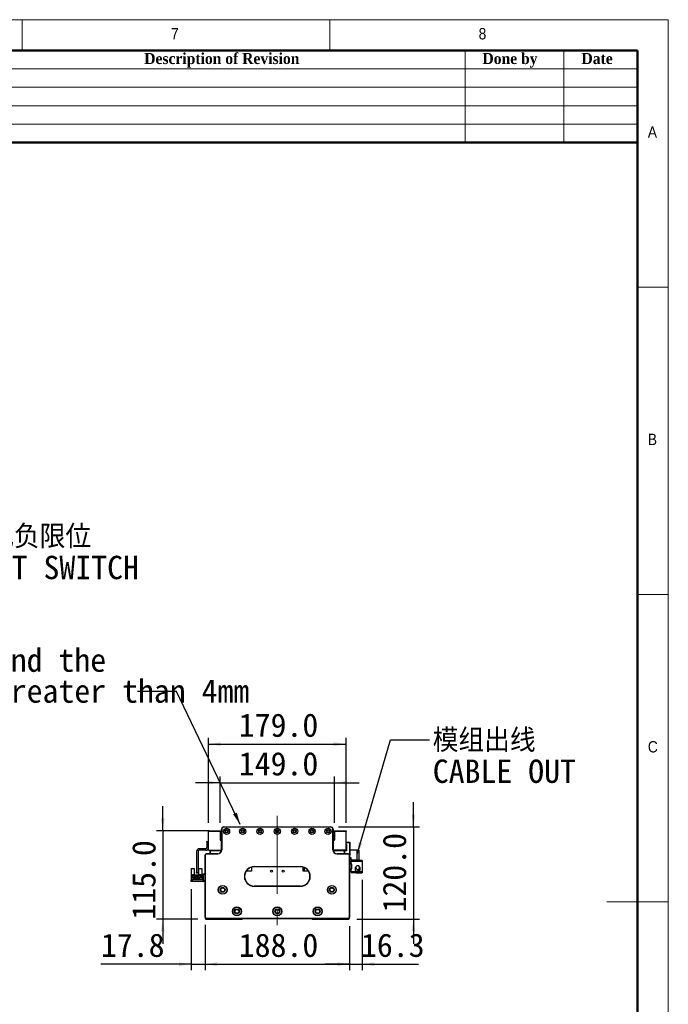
# Model space of a CAD drawing. Header units: millimetres. Extents: x 40 to 3320, y 40 to 2336.
# Tile 7 of 7: x 2477 to 3320, y 1055 to 2336. Entities that reach past the tile are written whole.
import ezdxf

# ---------------------------------------------------------------- set-up
doc = ezdxf.new("R2010")
doc.units = ezdxf.units.MM
doc.header["$LTSCALE"] = 8
doc.linetypes.add('CENTERX2', pattern=[20.32, 12.7, -2.54, 2.54, -2.54])
doc.layers.add('DIMNS', color=7, linetype='Continuous')
doc.styles.add('SLDTEXTSTYLE0', font='Gothic.ttf', dxfattribs={"width": 0.913})
doc.styles.add('SLDTEXTSTYLE1', font='timesbd.ttf', dxfattribs={"width": 0.933})
doc.styles.add('SLDTEXTSTYLE7', font='txt')
doc.styles.add('SLDTEXTSTYLE8', font='txt', dxfattribs={"bigfont": 'bigfont'})
doc.dimstyles.new('SLDDIMSTYLE0', dxfattribs={"dimtxt": 30.4, "dimasz": 16, "dimexe": 0, "dimexo": 0.0625, "dimgap": 7.6, "dimtad": 2, "dimdec": 1, "dimrnd": 1e-09, "dimzin": 4, "dimdsep": 46, "dimtxsty": 'SLDTEXTSTYLE7', "dimsah": 1, "dimcen": 0.09, "dimadec": 0, "dimazin": 1, "dimtfac": 1, "dimtdec": 1, "dimtmove": 0, "dimatfit": 0, "dimfxl": 0, "dimfrac": 2, "dimtolj": 1, "dimtzin": 12, "dimarcsym": 0})
doc.dimstyles.new('SLDDIMSTYLE1', dxfattribs={"dimtxt": 30.4, "dimasz": 16, "dimexe": 0, "dimexo": 0.0625, "dimgap": 7.6, "dimtad": 2, "dimdec": 1, "dimrnd": 1e-09, "dimzin": 4, "dimdsep": 46, "dimtxsty": 'SLDTEXTSTYLE7', "dimsah": 1, "dimcen": 0.09, "dimadec": 0, "dimazin": 1, "dimtfac": 1, "dimtdec": 1, "dimtofl": 0, "dimtmove": 0, "dimatfit": 3, "dimfxl": 0, "dimfrac": 2, "dimtolj": 1, "dimtzin": 12, "dimarcsym": 0})
doc.dimstyles.new('SLDDIMSTYLE2', dxfattribs={"dimtxt": 30.4, "dimasz": 16, "dimexe": 0, "dimexo": 0.0625, "dimgap": 7.6, "dimtad": 2, "dimdec": 1, "dimrnd": 1e-09, "dimzin": 12, "dimdsep": 46, "dimtxsty": 'SLDTEXTSTYLE7', "dimsah": 1, "dimcen": 0.09, "dimadec": 0, "dimazin": 3, "dimtfac": 1, "dimtdec": 1, "dimtmove": 0, "dimatfit": 0, "dimfxl": 0, "dimfrac": 2, "dimtolj": 1, "dimtzin": 12, "dimarcsym": 0})
doc.dimstyles.new('SLDDIMSTYLE3', dxfattribs={"dimtxt": 0.18, "dimasz": 16, "dimexe": 0, "dimexo": 0.0625, "dimgap": 0, "dimtad": 0, "dimtih": 1, "dimtoh": 1, "dimdec": 0, "dimrnd": 1e-09, "dimzin": 0, "dimdsep": 46, "dimtxsty": 'Standard', "dimsah": 1, "dimcen": 0.09, "dimadec": 0, "dimazin": 0, "dimtfac": 16, "dimtdec": 0, "dimtofl": 0, "dimtmove": 0, "dimatfit": 3, "dimfxl": 0, "dimfrac": 2, "dimtolj": 1, "dimtzin": 0, "dimarcsym": 0})

# ---------------------------------------------------------------- blocks, each defined once
blk = doc.blocks.new('_D')
at = {"layer": 'DIMNS'}
for p, q in [((2737.1, 1290.7), (2737.1, 1351)), ((2886.1, 1290.7), (2886.1, 1351)), ((2737.1, 1343), (2705.1, 1343)), ((2737.1, 1343), (2886.1, 1343)), ((2886.1, 1343), (2918.1, 1343))]:
    blk.add_line(p, q, dxfattribs=at)
for points in [[(2737.1, 1343), (2721.1, 1345.4), (2721.1, 1340.6)], [(2886.1, 1343), (2902.1, 1340.6), (2902.1, 1345.4)]]:
    blk.add_solid(points, dxfattribs=at)
at = {"layer": 'DIMNS', "insert": (2761.5, 1382.9), "char_height": 30.4, "attachment_point": 1, "style": 'SLDTEXTSTYLE7'}
blk.add_mtext('149.0', dxfattribs=at)
blk = doc.blocks.new('_D_1')
at = {"layer": 'DIMNS'}
for p, q in [((2722.1, 1290.7), (2722.1, 1401.2)), ((2901.1, 1290.7), (2901.1, 1401.2)), ((2722.1, 1393.2), (2901.1, 1393.2))]:
    blk.add_line(p, q, dxfattribs=at)
for points in [[(2722.1, 1393.2), (2738.1, 1390.8), (2738.1, 1395.6)], [(2901.1, 1393.2), (2885.1, 1395.6), (2885.1, 1390.8)]]:
    blk.add_solid(points, dxfattribs=at)
at = {"layer": 'DIMNS', "insert": (2761.5, 1433.1), "char_height": 30.4, "attachment_point": 1, "style": 'SLDTEXTSTYLE7'}
blk.add_mtext('179.0', dxfattribs=at)
blk = doc.blocks.new('_D_2')
at = {"layer": 'DIMNS'}
for p, q in [((2662.7, 1280.5), (2662.7, 1312.5)), ((2722.9, 1280.5), (2654.7, 1280.5)), ((2662.7, 1280.5), (2662.7, 1165.5)), ((2708.4, 1165.5), (2654.7, 1165.5)), ((2662.7, 1165.5), (2662.7, 1133.5))]:
    blk.add_line(p, q, dxfattribs=at)
for points in [[(2662.7, 1280.5), (2665.1, 1296.5), (2660.3, 1296.5)], [(2662.7, 1165.5), (2660.3, 1149.5), (2665.1, 1149.5)]]:
    blk.add_solid(points, dxfattribs=at)
at = {"layer": 'DIMNS', "insert": (2622.8, 1164.8), "char_height": 30.4, "attachment_point": 1, "rotation": 90, "style": 'SLDTEXTSTYLE7'}
blk.add_mtext('115.0', dxfattribs=at)
blk = doc.blocks.new('_D_3')
at = {"layer": 'DIMNS'}
for p, q in [((2988.6, 1285.5), (2988.6, 1317.5)), ((2891.3, 1285.5), (2996.6, 1285.5)), ((2988.6, 1285.5), (2988.6, 1165.5)), ((2914.8, 1165.5), (2996.6, 1165.5)), ((2988.6, 1165.5), (2988.6, 1133.5))]:
    blk.add_line(p, q, dxfattribs=at)
for points in [[(2988.6, 1285.5), (2991, 1301.5), (2986.2, 1301.5)], [(2988.6, 1165.5), (2986.2, 1149.5), (2991, 1149.5)]]:
    blk.add_solid(points, dxfattribs=at)
at = {"layer": 'DIMNS', "insert": (2948.7, 1174.1), "char_height": 30.4, "attachment_point": 1, "rotation": 90, "style": 'SLDTEXTSTYLE7'}
blk.add_mtext('120.0', dxfattribs=at)
blk = doc.blocks.new('_D_4')
at = {"layer": 'DIMNS'}
for p, q in [((2717.6, 1156.4), (2717.6, 1098.8)), ((2905.6, 1156.4), (2905.6, 1098.8)), ((2717.6, 1106.8), (2905.6, 1106.8))]:
    blk.add_line(p, q, dxfattribs=at)
for points in [[(2717.6, 1106.8), (2733.6, 1104.4), (2733.6, 1109.2)], [(2905.6, 1106.8), (2889.6, 1109.2), (2889.6, 1104.4)]]:
    blk.add_solid(points, dxfattribs=at)
at = {"layer": 'DIMNS', "insert": (2761.5, 1146.7), "char_height": 30.4, "attachment_point": 1, "style": 'SLDTEXTSTYLE7'}
blk.add_mtext('188.0', dxfattribs=at)
blk = doc.blocks.new('_D_5')
at = {"layer": 'DIMNS'}
for p, q in [((2699.8, 1204.4), (2699.8, 1098.8)), ((2717.6, 1157.9), (2717.6, 1098.8)), ((2699.8, 1106.8), (2582.3, 1106.8)), ((2699.8, 1106.8), (2717.6, 1106.8)), ((2717.6, 1106.8), (2749.6, 1106.8))]:
    blk.add_line(p, q, dxfattribs=at)
for points in [[(2699.8, 1106.8), (2683.8, 1109.2), (2683.8, 1104.4)], [(2717.6, 1106.8), (2733.6, 1104.4), (2733.6, 1109.2)]]:
    blk.add_solid(points, dxfattribs=at)
at = {"layer": 'DIMNS', "insert": (2582.3, 1146.7), "char_height": 30.4, "attachment_point": 1, "style": 'SLDTEXTSTYLE7'}
blk.add_mtext('17.8', dxfattribs=at)
blk = doc.blocks.new('_D_6')
at = {"layer": 'DIMNS'}
for p, q in [((2921.9, 1216.7), (2921.9, 1098.8)), ((2905.6, 1156.4), (2905.6, 1098.8)), ((2905.6, 1106.8), (2873.6, 1106.8)), ((2905.6, 1106.8), (2921.9, 1106.8)), ((2921.9, 1106.8), (2995.3, 1106.8))]:
    blk.add_line(p, q, dxfattribs=at)
for points in [[(2905.6, 1106.8), (2889.6, 1109.2), (2889.6, 1104.4)], [(2921.9, 1106.8), (2937.9, 1104.4), (2937.9, 1109.2)]]:
    blk.add_solid(points, dxfattribs=at)
at = {"layer": 'DIMNS', "insert": (2920.4, 1146.7), "char_height": 30.4, "attachment_point": 1, "style": 'SLDTEXTSTYLE7'}
blk.add_mtext('16.3', dxfattribs=at)
blk = doc.blocks.new('SW_NOTE_3')
at = {"layer": 'DIMNS', "color": 0, "char_height": 30.4, "attachment_point": 1}
for s, insert, style in [('模组出线', (4.2, 14.6), 'SLDTEXTSTYLE8'), ('CABLE OUT', (4.2, -25.6), 'SLDTEXTSTYLE7')]:
    blk.add_mtext(s, dxfattribs=dict(at, insert=insert, style=style))
blk = doc.blocks.new('SW_NOTE_4')
at = {"layer": 'DIMNS', "color": 0, "char_height": 30.4, "attachment_point": 1, "style": 'SLDTEXTSTYLE7'}
for s, insert in [('The distance between the load plate and the ', (-929.8, 55.9)), ('steel belt protection belt shall be greater than 4mm', (-929.8, 15.7))]:
    blk.add_mtext(s, dxfattribs=dict(at, insert=insert))
blk = doc.blocks.new('SW_NOTE_7')
at = {"layer": 'DIMNS', "color": 0, "char_height": 30.4, "attachment_point": 2}
for s, insert, style in [('     光电负限位', (125.6, 15), 'SLDTEXTSTYLE8'), ('NEGATIVE LIMIT SWITCH', (121.9, -25.2), 'SLDTEXTSTYLE7')]:
    blk.add_mtext(s, dxfattribs=dict(at, insert=insert, style=style))

msp = doc.modelspace()

# ---------------------------------------------------------------- linework, layer by layer
at = {"color": 7, "linetype": 'Continuous', "lineweight": 18}
for p, q in [((3320, 2336), (40, 2336)), ((2480, 2336), (2480, 2296)), ((2880, 2296), (2880, 2336)), ((3320, 40), (3320, 2336)), ((80, 2296), (3280, 2296)), ((3056, 2296), (3056, 2176)), ((3184, 2296), (3184, 2176)), ((3280, 2296), (3280, 2176)), ((3280, 2296), (3280, 80)), ((2320, 2272), (3280, 2272)), ((2320, 2248), (3280, 2248)), ((2320, 2224), (3280, 2224)), ((2320, 2200), (3280, 2200)), ((3320, 1988), (3280, 1988)), ((3280, 1588), (3320, 1588)), ((3320, 1188), (3240, 1188))]:
    msp.add_line(p, q, dxfattribs=at)
at = {"color": 7, "linetype": 'Continuous', "lineweight": 50}
for p, q in [((3280, 2296), (80, 2296)), ((3280, 2296), (3280, 80)), ((3280, 2176), (2320, 2176))]:
    msp.add_line(p, q, dxfattribs=at)
at = {"color": 7, "linetype": 'Continuous', "lineweight": 25}
for p, q in [((2739.0979524, 1282.5420109), (2739.3979501, 1282.5420109)), ((2739.0979524, 1255.5420121), (2739.0979524, 1282.5420109)), ((2739.3979501, 1282.5420109), (2739.3979501, 1255.5420121)), ((2742.0979511, 1285.5420095), (2742.0979511, 1285.2420119)), ((2742.0979511, 1285.5420095), (2881.0979496, 1285.5420095)), ((2881.0979496, 1285.2420119), (2742.0979511, 1285.2420119)), ((2881.0979496, 1285.5420095), (2881.0979496, 1285.2420119)), ((2884.0979483, 1282.5420109), (2883.7979506, 1282.5420109)), ((2883.7979506, 1255.5420121), (2883.7979506, 1282.5420109)), ((2884.0979483, 1282.5420109), (2884.0979483, 1255.5420121)), ((2722.0979478, 1280.5420143), (2737.0979484, 1280.5420143)), ((2722.0979478, 1279.5420123), (2722.0979478, 1280.5420143)), ((2737.0979484, 1279.5420123), (2722.0979478, 1279.5420123)), ((2722.0979478, 1255.042011), (2722.0979478, 1279.5420123)), ((2737.0979484, 1280.5420143), (2737.0979484, 1279.5420123)), ((2737.0979484, 1279.5420123), (2737.0979484, 1268.5420123)), ((2886.0979523, 1279.5420123), (2886.0979523, 1280.5420143)), ((2886.0979523, 1280.5420143), (2901.0979529, 1280.5420143)), ((2886.0979523, 1279.5420123), (2886.0979523, 1268.5420123)), ((2901.0979529, 1279.5420123), (2886.0979523, 1279.5420123)), ((2901.0979529, 1280.5420143), (2901.0979529, 1279.5420123)), ((2901.0979529, 1255.042011), (2901.0979529, 1279.5420123)), ((2718.5979481, 1257.0420114), (2710.0979533, 1257.0420114)), ((2720.0979512, 1266.5420157), (2722.0979478, 1266.5420157)), ((2720.0979512, 1265.5420137), (2720.0979512, 1266.5420157)), ((2722.0979478, 1265.5420137), (2720.0979512, 1265.5420137)), ((2720.0979512, 1265.5420137), (2720.0979512, 1258.5420107)), ((2737.5979494, 1268.0420113), (2739.0979524, 1268.0420113)), ((2885.5979513, 1268.0420113), (2884.0979483, 1268.0420113)), ((2901.0979529, 1265.7320109), (2905.7979505, 1265.7320109)), ((2905.7979505, 1264.7320089), (2901.0979529, 1264.7320089)), ((2901.0979529, 1262.7320123), (2901.5979539, 1262.7320123)), ((2901.5979539, 1262.7320123), (2901.5979539, 1254.2320137)), ((2905.7979505, 1264.7320089), (2905.7979505, 1265.7320109)), ((2905.7979505, 1265.7320109), (2906.0979481, 1265.4320133)), ((2905.7979505, 1249.7320121), (2905.7979505, 1264.7320089)), ((2906.0979481, 1264.6077481), (2905.7979505, 1264.7320089)), ((2906.0979481, 1265.4320133), (2906.0979481, 1264.6077481)), ((2906.0979481, 1264.6077481), (2906.0979481, 1249.8562766)), ((2706.5979536, 1253.5420117), (2706.5979536, 1226.0420119)), ((2708.5979502, 1253.5420117), (2708.5979502, 1226.0420119)), ((2718.5979481, 1255.042011), (2710.0979533, 1255.042011)), ((2717.8979512, 1249.0420138), (2717.5979536, 1249.0420138)), ((2717.5979536, 1168.0420117), (2717.5979536, 1249.0420138)), ((2717.8979512, 1249.0420138), (2717.8979512, 1168.1662762)), ((2719.0979491, 1250.2420117), (2719.0979491, 1250.5420131)), ((2719.0979491, 1250.5420131), (2734.0979497, 1250.5420131)), ((2734.0979497, 1250.2420117), (2719.0979491, 1250.2420117)), ((2722.0979478, 1255.042011), (2739.0728887, 1255.042011)), ((2724.0979518, 1253.7320127), (2725.4079502, 1255.042011)), ((2724.0979518, 1250.5420131), (2724.0979518, 1253.7320127)), ((2724.5979528, 1253.6420134), (2725.5979474, 1254.6420117)), ((2724.5979528, 1250.5420131), (2724.5979528, 1253.6420134)), ((2725.5979474, 1254.6420117), (2739.0162866, 1254.6420117)), ((2734.0979497, 1250.2420117), (2734.0979497, 1250.5420131)), ((2737.2979518, 1255.042011), (2737.6979511, 1254.6420117)), ((2739.3979501, 1255.5420121), (2739.0979524, 1255.5420121)), ((2884.0979483, 1255.5420121), (2883.7979506, 1255.5420121)), ((2901.0979529, 1255.042011), (2884.123012, 1255.042011)), ((2884.1796141, 1254.6420117), (2897.5979533, 1254.6420117)), ((2885.4979496, 1254.6420117), (2885.8979489, 1255.042011)), ((2889.0979509, 1250.5420131), (2889.0979509, 1250.2420117)), ((2889.0979509, 1250.5420131), (2904.0979515, 1250.5420131)), ((2904.0979515, 1250.2420117), (2889.0979509, 1250.2420117)), ((2897.5979533, 1254.6420117), (2898.5979478, 1253.6420134)), ((2897.7879505, 1255.042011), (2899.0979489, 1253.7320127)), ((2898.5979478, 1253.6420134), (2898.5979478, 1250.5420131)), ((2899.5979499, 1254.2320137), (2899.0979489, 1253.7320127)), ((2899.0979489, 1253.7320127), (2899.0979489, 1250.5420131)), ((2901.5979539, 1254.2320137), (2899.5979499, 1254.2320137)), ((2901.5979539, 1255.042011), (2901.0979529, 1255.042011)), ((2904.0979515, 1250.5420131), (2904.0979515, 1250.2420117)), ((2905.5979471, 1249.0420138), (2905.2979495, 1249.0420138)), ((2905.2979495, 1168.1662762), (2905.2979495, 1249.0420138)), ((2905.4298322, 1249.7320121), (2905.7979505, 1249.7320121)), ((2905.5979471, 1249.0420138), (2905.5979471, 1168.0420117)), ((2905.7979505, 1248.7320137), (2905.5979471, 1248.7320137)), ((2907.4979495, 1245.0420131), (2905.5979471, 1245.0420131)), ((2906.0979481, 1249.8562766), (2905.7979505, 1249.7320121)), ((2905.7979505, 1248.7320137), (2905.7979505, 1249.7320121)), ((2906.0979481, 1249.0320114), (2905.7979505, 1248.7320137)), ((2915.4979508, 1255.042011), (2906.0979481, 1255.042011)), ((2906.0979481, 1249.8562766), (2906.0979481, 1249.0320114)), ((2907.4979495, 1242.0420108), (2907.4979495, 1245.0420131)), ((2915.4979508, 1242.0420108), (2915.4979508, 1255.042011)), ((2915.4979508, 1255.042011), (2917.4979474, 1255.042011)), ((2917.4979474, 1255.042011), (2917.4979474, 1242.0420108)), ((2699.897952, 1231.4420139), (2703.5979475, 1231.4420139)), ((2699.897952, 1222.5420122), (2699.897952, 1231.4420139)), ((2703.5979475, 1231.4420139), (2703.5979475, 1223.0420132)), ((2709.5979522, 1223.0420132), (2709.5979522, 1231.4420139)), ((2709.5979522, 1231.4420139), (2713.2979478, 1231.4420139)), ((2713.2979478, 1231.4420139), (2713.2979478, 1222.5420122)), ((2778.0979495, 1233.0420112), (2778.0979495, 1227.7420127)), ((2781.597951, 1233.8420135), (2841.5979497, 1233.8420135)), ((2781.597951, 1233.8420135), (2781.597951, 1233.5420122)), ((2841.5979497, 1233.5420122), (2781.597951, 1233.5420122)), ((2841.5979497, 1233.8420135), (2841.5979497, 1233.5420122)), ((2845.0979512, 1227.7420127), (2845.0979512, 1233.0420112)), ((2846.5979505, 1232.4984503), (2846.5979505, 1227.7420127)), ((2907.4979495, 1242.0420108), (2907.4979495, 1240.8420128)), ((2915.4979508, 1242.0420108), (2907.4979495, 1242.0420108)), ((2907.4979495, 1236.8420122), (2907.4979495, 1240.8420128)), ((2907.4979495, 1240.8420128), (2921.8979474, 1240.8420128)), ((2908.4979515, 1236.8420122), (2907.4979495, 1236.8420122)), ((2907.4979495, 1236.8420122), (2907.4979495, 1236.3420111)), ((2907.4979495, 1236.3420111), (2907.4979495, 1231.3420122)), ((2908.4979515, 1236.3420111), (2907.4979495, 1236.3420111)), ((2907.4979495, 1230.8420112), (2907.4979495, 1231.3420122)), ((2907.4979495, 1231.3420122), (2908.4979515, 1231.3420122)), ((2907.4979495, 1226.8420124), (2907.4979495, 1230.8420112)), ((2907.4979495, 1230.8420112), (2908.4979515, 1230.8420112)), ((2908.4979515, 1230.8420112), (2908.4979515, 1236.8420122)), ((2912.9471849, 1231.6389812), (2912.8479506, 1230.8420112)), ((2913.1818633, 1232.2769073), (2913.0466874, 1231.9610735)), ((2913.0587276, 1232.42105), (2913.0927395, 1232.4322072)), ((2913.2145937, 1232.2607992), (2913.092136, 1232.3210557)), ((2913.0927395, 1232.4322072), (2913.4765114, 1233.007202)), ((2913.2528301, 1232.353436), (2913.0927395, 1232.4322072)), ((2913.4979542, 1242.0420108), (2913.4979542, 1241.8420111)), ((2921.8979474, 1241.8420111), (2913.4979542, 1241.8420111)), ((2917.4979474, 1242.0420108), (2915.4979508, 1242.0420108)), ((2918.3896701, 1231.3949672), (2918.4170883, 1231.4157022)), ((2921.8979474, 1241.8420111), (2921.8979474, 1240.8420128)), ((2921.8979474, 1240.8420128), (2921.8979474, 1226.8420124)), ((2699.897952, 1216.5420131), (2699.897952, 1222.5420122)), ((2700.6979506, 1222.5420122), (2699.897952, 1222.5420122)), ((2700.6979506, 1222.5420122), (2701.1979516, 1223.0420132)), ((2703.7979509, 1223.0420132), (2701.1979516, 1223.0420132)), ((2701.5979509, 1222.4920132), (2703.7979509, 1222.4920132)), ((2701.5979509, 1219.0420126), (2701.5979509, 1222.4920132)), ((2702.3979496, 1219.0420126), (2701.5979509, 1219.0420126)), ((2702.3979496, 1220.6920126), (2710.7979502, 1220.6920126)), ((2702.3979496, 1219.0420126), (2702.3979496, 1220.6920126)), ((2702.3979496, 1217.9920116), (2702.3979496, 1219.0420126)), ((2703.5979475, 1217.9920116), (2702.3979496, 1217.9920116)), ((2703.3479508, 1219.6420116), (2703.3479508, 1219.1420124)), ((2703.8479518, 1219.6420116), (2703.3479508, 1219.6420116)), ((2703.3479508, 1219.1420124), (2703.8479518, 1219.1420124)), ((2703.5979475, 1217.1920129), (2703.5979475, 1217.9920116)), ((2709.5979522, 1217.9920116), (2703.5979475, 1217.9920116)), ((2703.7979509, 1222.4920132), (2703.7979509, 1223.0420132)), ((2703.7979509, 1223.0420132), (2709.3979489, 1223.0420132)), ((2704.1479494, 1222.4920132), (2703.7979509, 1222.4920132)), ((2703.8479518, 1219.1420124), (2703.8479518, 1219.6420116)), ((2704.1479494, 1221.3920133), (2704.1479494, 1222.4920132)), ((2709.0479504, 1221.3920133), (2704.1479494, 1221.3920133)), ((2705.3479474, 1219.6420116), (2705.3479474, 1219.1420124)), ((2705.8479484, 1219.6420116), (2705.3479474, 1219.6420116)), ((2705.3479474, 1219.1420124), (2705.8479484, 1219.1420124)), ((2705.7979475, 1221.3920133), (2705.7979475, 1221.9920122)), ((2705.7979475, 1221.9920122), (2707.3979523, 1221.9920122)), ((2705.8479484, 1219.1420124), (2705.8479484, 1219.6420116)), ((2706.5979536, 1226.0420119), (2708.5979502, 1226.0420119)), ((2706.5979536, 1225.0420117), (2706.5979536, 1226.0420119)), ((2708.5979502, 1225.0420117), (2706.5979536, 1225.0420117)), ((2707.8479524, 1219.6420116), (2707.3479514, 1219.6420116)), ((2707.3479514, 1219.6420116), (2707.3479514, 1219.1420124)), ((2707.3479514, 1219.1420124), (2707.8479524, 1219.1420124)), ((2707.3979523, 1221.3920133), (2707.3979523, 1221.9920122)), ((2707.8479524, 1219.1420124), (2707.8479524, 1219.6420116)), ((2708.5979502, 1226.0420119), (2708.5979502, 1225.0420117)), ((2709.0479504, 1222.4920132), (2709.0479504, 1221.3920133)), ((2709.3979489, 1222.4920132), (2709.0479504, 1222.4920132)), ((2709.347948, 1219.6420116), (2709.347948, 1219.1420124)), ((2709.847949, 1219.6420116), (2709.347948, 1219.6420116)), ((2709.347948, 1219.1420124), (2709.847949, 1219.1420124)), ((2709.3979489, 1223.0420132), (2709.3979489, 1222.4920132)), ((2711.9979482, 1223.0420132), (2709.3979489, 1223.0420132)), ((2709.3979489, 1222.4920132), (2711.5979489, 1222.4920132)), ((2709.5979522, 1217.9920116), (2709.5979522, 1217.1920129)), ((2710.7979502, 1217.9920116), (2709.5979522, 1217.9920116)), ((2709.847949, 1219.1420124), (2709.847949, 1219.6420116)), ((2710.7979502, 1220.6920126), (2710.7979502, 1219.0420126)), ((2710.7979502, 1219.0420126), (2710.7979502, 1217.9920116)), ((2711.5979489, 1219.0420126), (2710.7979502, 1219.0420126)), ((2711.5979489, 1222.4920132), (2711.5979489, 1219.0420126)), ((2711.9979482, 1223.0420132), (2712.4979492, 1222.5420122)), ((2713.2979478, 1222.5420122), (2712.4979492, 1222.5420122)), ((2713.2979478, 1222.5420122), (2713.2979478, 1216.5420131)), ((2715.5979495, 1224.5420126), (2717.5979536, 1224.5420126)), ((2715.5979495, 1223.5420124), (2715.5979495, 1224.5420126)), ((2717.5979536, 1223.5420124), (2715.5979495, 1223.5420124)), ((2715.5979495, 1215.5420129), (2715.5979495, 1223.5420124)), ((2778.0979495, 1227.7420127), (2771.0452262, 1227.7420127)), ((2852.1506745, 1227.7420127), (2845.0979512, 1227.7420127)), ((2921.8979474, 1226.8420124), (2907.4979495, 1226.8420124)), ((2907.4979495, 1226.8420124), (2907.4979495, 1225.6420126)), ((2913.4979542, 1225.6420126), (2907.4979495, 1225.6420126)), ((2913.0927395, 1229.2518151), (2913.0587276, 1229.2629761)), ((2913.4979542, 1225.8420122), (2921.8979474, 1225.8420122)), ((2913.4979542, 1225.8420122), (2913.4979542, 1225.6420126)), ((2921.8979474, 1226.8420124), (2921.8979474, 1225.8420122)), ((2699.7979503, 1214.5420128), (2699.7979503, 1216.5420131)), ((2699.7979503, 1216.5420131), (2700.7979523, 1216.5420131)), ((2700.7979523, 1214.5420128), (2699.7979503, 1214.5420128)), ((2700.7979523, 1216.5420131), (2700.7979523, 1214.5420128)), ((2714.5979475, 1216.5420131), (2700.7979523, 1216.5420131)), ((2714.5979475, 1214.5420128), (2700.7979523, 1214.5420128)), ((2709.5979522, 1217.1920129), (2703.5979475, 1217.1920129)), ((2714.5979475, 1216.5420131), (2714.5979475, 1214.5420128)), ((2715.5979495, 1215.5420129), (2717.5979536, 1215.5420129)), ((2715.5979495, 1214.5420128), (2715.5979495, 1215.5420129)), ((2717.5979536, 1214.5420128), (2715.5979495, 1214.5420128)), ((2781.597951, 1208.5420127), (2841.5979497, 1208.5420127)), ((2781.597951, 1208.5420127), (2781.597951, 1208.2420123)), ((2841.5979497, 1208.2420123), (2781.597951, 1208.2420123)), ((2841.5979497, 1208.5420127), (2841.5979497, 1208.2420123)), ((2717.8979512, 1168.1662762), (2717.5979536, 1168.0420117)), ((2719.5979502, 1166.0420132), (2717.5979536, 1168.0420117)), ((2717.5979536, 1168.0420117), (2717.5979536, 1166.5420124)), ((2717.5979536, 1166.5420124), (2718.5979481, 1165.5420122)), ((2717.8979512, 1168.1662762), (2719.7222109, 1166.3420127)), ((2719.7222109, 1166.3420127), (2719.5979502, 1166.0420132)), ((2719.7222109, 1166.3420127), (2903.4736897, 1166.3420127)), ((2903.4736897, 1166.3420127), (2905.2979495, 1168.1662762)), ((2903.4736897, 1166.3420127), (2903.5979505, 1166.0420132)), ((2905.5979471, 1168.0420117), (2903.5979505, 1166.0420132)), ((2904.5979525, 1165.5420122), (2905.5979471, 1166.5420124)), ((2905.2979495, 1168.1662762), (2905.5979471, 1168.0420117)), ((2905.5979471, 1166.5420124), (2905.5979471, 1168.0420117)), ((2718.5979481, 1165.5420122), (2766.0979513, 1165.5420122)), ((2903.5979505, 1166.0420132), (2719.5979502, 1166.0420132)), ((2766.0979513, 1165.5420122), (2766.5979523, 1166.0420132)), ((2856.5979521, 1166.0420132), (2857.0979494, 1165.5420122)), ((2857.0979494, 1165.5420122), (2904.5979525, 1165.5420122))]:
    msp.add_line(p, q, dxfattribs=at)
at = {"color": 7, "linetype": 'Continuous', "lineweight": 25, "flags": 128}
msp.add_lwpolyline([(2714.5979475, 1214.5420128), (2715.1832204, 1214.5996561), (2715.5979495, 1214.7135848)], dxfattribs=at)
at = {"color": 7, "linetype": 'Continuous', "lineweight": 25}
for centre, radius in [((2745.5979505, 1279.7920124), 4.025), ((2745.5979505, 1279.7920124), 4), ((2745.5979505, 1279.7920124), 2.15), ((2745.5979505, 1279.7920124), 1.65), ((2766.5979505, 1279.7920124), 4.025), ((2766.5979505, 1279.7920124), 4), ((2766.5979505, 1279.7920124), 2.15), ((2766.5979505, 1279.7920124), 1.65), ((2789.0979505, 1279.7920124), 4.025), ((2789.0979505, 1279.7920124), 4), ((2789.0979505, 1279.7920124), 2.15), ((2789.0979505, 1279.7920124), 1.65), ((2811.5979505, 1279.7920124), 4.025), ((2811.5979505, 1279.7920124), 4), ((2811.5979505, 1279.7920124), 2.15), ((2811.5979505, 1279.7920124), 1.65), ((2834.0979505, 1279.7920124), 4.025), ((2834.0979505, 1279.7920124), 4), ((2834.0979505, 1279.7920124), 2.15), ((2834.0979505, 1279.7920124), 1.65), ((2856.5979505, 1279.7920124), 4.025), ((2856.5979505, 1279.7920124), 4), ((2856.5979505, 1279.7920124), 2.15), ((2856.5979505, 1279.7920124), 1.65), ((2877.5979505, 1279.7920124), 4.025), ((2877.5979505, 1279.7920124), 4), ((2877.5979505, 1279.7920124), 2.15), ((2877.5979505, 1279.7920124), 1.65), ((2804.0979505, 1227.7420124), 1.25), ((2819.0979505, 1227.7420124), 1.25), ((2740.5979505, 1203.5420124), 5.75), ((2740.5979505, 1203.5420124), 5.5), ((2740.5979505, 1203.5420124), 3.2), ((2740.5979505, 1203.5420124), 2.5), ((2882.5979505, 1203.5420124), 5.75), ((2882.5979505, 1203.5420124), 5.5), ((2882.5979505, 1203.5420124), 3.2), ((2882.5979505, 1203.5420124), 2.5), ((2759.0979505, 1175.5420124), 5.75), ((2759.0979505, 1175.5420124), 5.5), ((2811.5979505, 1175.5420124), 5.75), ((2811.5979505, 1175.5420124), 5.5), ((2864.0979505, 1175.5420124), 5.75), ((2864.0979505, 1175.5420124), 5.5), ((2759.0979505, 1175.5420124), 3.2), ((2759.0979505, 1175.5420124), 2.5), ((2811.5979505, 1175.5420124), 3.2), ((2811.5979505, 1175.5420124), 2.5), ((2864.0979505, 1175.5420124), 3.2), ((2864.0979505, 1175.5420124), 2.5)]:
    msp.add_circle(centre, radius, dxfattribs=at)
for centre, radius, start, end in [((2742.0979505, 1282.5420124), 3, 90, 180), ((2742.0979505, 1282.5420124), 2.7, 90, 180), ((2881.0979505, 1282.5420124), 3, 0, 90), ((2881.0979505, 1282.5420124), 2.7, 0, 90), ((2710.0979505, 1253.5420124), 3.5, 90, 180), ((2718.5979505, 1258.5420124), 1.5, 270, 0), ((2718.5979505, 1258.5420124), 3.5, 270, 0), ((2737.5979505, 1268.5420124), 0.5, 180, 270), ((2885.5979505, 1268.5420124), 0.5, 270, 0), ((2710.0979505, 1253.5420124), 1.5, 90, 180), ((2719.0979505, 1249.0420124), 1.5, 90, 180), ((2719.0979505, 1249.0420124), 1.2, 90, 180), ((2734.0979505, 1255.5420124), 5.3, 270, 0), ((2734.0979505, 1255.5420124), 5, 270, 0), ((2889.0979505, 1255.5420124), 5.3, 180, 270), ((2889.0979505, 1255.5420124), 5, 180, 270), ((2904.0979505, 1249.0420124), 1.5, 0, 90), ((2904.0979505, 1249.0420124), 1.2, 0, 90), ((2781.5979505, 1221.0420124), 12.8, 90, 270), ((2781.5979505, 1221.0420124), 12.5, 90, 270), ((2841.5979505, 1221.0420124), 12.8, 270, 90), ((2841.5979505, 1221.0420124), 12.5, 270, 90), ((2916.0979505, 1230.8420124), 3.4, 207.8854130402, 44.3134751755), ((2916.0979505, 1230.8420124), 3.45, 237.5742082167, 0), ((2916.0979505, 1230.8420124), 2.5, 274.0682455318, 11.0547454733), ((2916.0979505, 1230.8420124), 2.6, 277.2742732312, 19.707248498), ((2916.0979505, 1230.8420124), 3.45, 0, 47.8989058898), ((2714.5979505, 1217.5420124), 1, 270, 0)]:
    msp.add_arc(centre, radius, start, end, dxfattribs=at)
for points, knots in [([(2913.924336, 1233.7687035), (2913.7425423, 1233.4096927), (2913.4094259, 1232.751846), (2912.9499103, 1231.6926011), (2912.7300486, 1230.8720208), (2912.6740122, 1230.2022731), (2912.7773129, 1229.6419322), (2913.0020165, 1229.0384671), (2913.455236, 1228.441512), (2914.1400908, 1228.0039034), (2914.8639645, 1227.7666888), (2915.626055, 1227.7636261), (2916.335162, 1227.9982228), (2916.5151038, 1228.1192861), (2916.4680256, 1228.155683), (2916.4513643, 1228.168564)], [0, 0, 0, 0, 0.1800959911, 0.330005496, 0.4496464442, 0.5397485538, 0.5746217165, 0.6053231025, 0.678401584, 0.7214077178, 0.7619831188, 0.8291631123, 0.8886691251, 0.9605994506, 1, 1, 1, 1]), ([(2917.4873527, 1234.6051728), (2917.7364534, 1234.3753552), (2918.2352137, 1233.9152044), (2918.6400968, 1232.9979132), (2918.6814143, 1232.0803897), (2918.4012627, 1231.2853622), (2917.8904041, 1230.6688849), (2917.1970167, 1230.2586728), (2916.3897448, 1230.0942958), (2915.5504831, 1230.1984221), (2914.7716772, 1230.5691675), (2914.150852, 1231.1705321), (2913.7600124, 1231.933378), (2913.6730224, 1232.778283), (2913.7771969, 1233.5366093), (2914.1216725, 1234.1292896), (2914.6526527, 1234.5501468), (2915.3862453, 1234.7954796), (2916.1324683, 1234.8734652), (2916.6764484, 1234.9005023), (2916.9354331, 1234.8855394), (2917.0204542, 1234.8905604), (2917.0427841, 1234.8791051), (2917.1169501, 1234.8470734), (2917.2730817, 1234.7585777), (2917.4051597, 1234.6640179), (2917.4873527, 1234.6051728)], [0, 0, 0, 0, 0.0648169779, 0.1297793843, 0.1897320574, 0.242618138, 0.2944137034, 0.3462429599, 0.3987239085, 0.452199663, 0.5066010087, 0.5614522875, 0.6160510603, 0.6697717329, 0.7270680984, 0.7653766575, 0.8036904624, 0.8589086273, 0.9142288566, 0.9495543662, 0.964001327, 0.9648508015, 0.9657586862, 0.9687101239, 0.9805281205, 1, 1, 1, 1]), ([(2918.3223541, 1229.7009473), (2918.4245434, 1229.9479148), (2918.6183281, 1230.4162468), (2918.6621196, 1230.9307504), (2918.5743317, 1231.2397713), (2918.5463037, 1231.3384322)], [0, 0, 0, 0, 0.4316452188, 0.818541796, 1, 1, 1, 1])]:
    msp.add_open_spline(points, degree=3, knots=knots, dxfattribs=at)
at = {"layer": 'DIMNS', "linetype": 'CENTERX2', "lineweight": 18}
msp.add_line((2811.5979505, 1299.8420124), (2811.5979505, 1150.0415993), dxfattribs=at)

# ---------------------------------------------------------------- block references
at = {"layer": 'DIMNS'}
for name, p in [('SW_NOTE_7', (2292.5966114, 1663.471775)), ('SW_NOTE_4', (2629.5925982, 1461.8458246)), ('SW_NOTE_3', (3009.5376756, 1398.7228608))]:
    msp.add_blockref(name, p, dxfattribs=at)

# ---------------------------------------------------------------- texts
at = {"color": 7, "linetype": 'Continuous', "lineweight": 0}
for s, insert, char_height, attachment_point, style in [('7', (2673.3333333, 2325.1704848), 14.8166667, 1, 'SLDTEXTSTYLE0'), ('8', (3073.3333333, 2325.1704848), 14.8166667, 1, 'SLDTEXTSTYLE0'), ('Description of Revision', (2739.4454999, 2292.6852781), 14.4, 2, 'SLDTEXTSTYLE1'), ('Done by', (3114.154228, 2292.6852781), 14.4, 2, 'SLDTEXTSTYLE1'), ('Date', (3227.423141, 2292.6852781), 14.4, 2, 'SLDTEXTSTYLE1'), ('A', (3293.3333333, 2197.1704528), 14.8166667, 1, 'SLDTEXTSTYLE0'), ('B', (3293.3333333, 1797.1704528), 14.8166667, 1, 'SLDTEXTSTYLE0'), ('C', (3293.3333333, 1397.1704528), 14.8166667, 1, 'SLDTEXTSTYLE0')]:
    msp.add_mtext(s, dxfattribs=dict(at, insert=insert, char_height=char_height, attachment_point=attachment_point, style=style))

# ---------------------------------------------------------------- dimensions: what is measured, and where the dimension line sits
at = {"layer": 'DIMNS'}
for base, p1, p2, dimstyle, picture, middle in [((2901.0979505, 1393.233599), (2722.0979505, 1280.5420124), (2901.0979505, 1280.5420124), 'SLDDIMSTYLE0', '_D_1', (2809.9518233, 1393.233599)), ((2886.0979505, 1343.0124492), (2737.0979505, 1280.5420124), (2886.0979505, 1280.5420124), 'SLDDIMSTYLE0', '_D', (2809.9518233, 1343.0124492)), ((2921.8979505, 1106.7745655), (2905.5979505, 1166.5420124), (2921.8979505, 1226.8420124), 'SLDDIMSTYLE2', '_D_6', (2957.8873517, 1106.7745655)), ((2717.5979505, 1106.7745655), (2699.7979505, 1214.5420124), (2717.5979505, 1168.0420124), 'SLDDIMSTYLE2', '_D_5', (2619.7979505, 1106.7745655)), ((2905.5979505, 1106.7745655), (2717.5979505, 1166.5420124), (2905.5979505, 1166.5420124), 'SLDDIMSTYLE1', '_D_4', (2809.9518233, 1106.7745655))]:
    dim = msp.add_linear_dim(base=base, p1=p1, p2=p2, dimstyle=dimstyle, dxfattribs=at)
    dim.commit()
    dim.dimension.update_dxf_attribs({"geometry": picture, "text_midpoint": middle, "dimtype": 160})
for base, p1, p2, picture, middle in [((2662.7222223, 1165.5420124), (2733.0979505, 1280.5420124), (2718.5979505, 1165.5420124), '_D_2', (2662.7222223, 1213.1819595)), ((2988.5944992, 1165.5420124), (2881.0979505, 1285.5420124), (2904.5979505, 1165.5420124), '_D_3', (2988.5944992, 1222.481133))]:
    dim = msp.add_linear_dim(base=base, p1=p1, p2=p2, angle=90, dimstyle='SLDDIMSTYLE0', dxfattribs=at)
    dim.commit()
    dim.dimension.update_dxf_attribs({"geometry": picture, "text_midpoint": middle, "dimtype": 160})

# ---------------------------------------------------------------- leaders
for points in [[(2763.4088552, 1288.5557531), (2680.3925982, 1461.8458246), (2629.5925982, 1461.8458246)], [(2915.4979505, 1249.9718533), (2958.7376756, 1398.7228608), (3009.5376756, 1398.7228608)]]:
    msp.add_leader(points, dimstyle='SLDDIMSTYLE3', dxfattribs=at)

doc.saveas('drawing.dxf')
